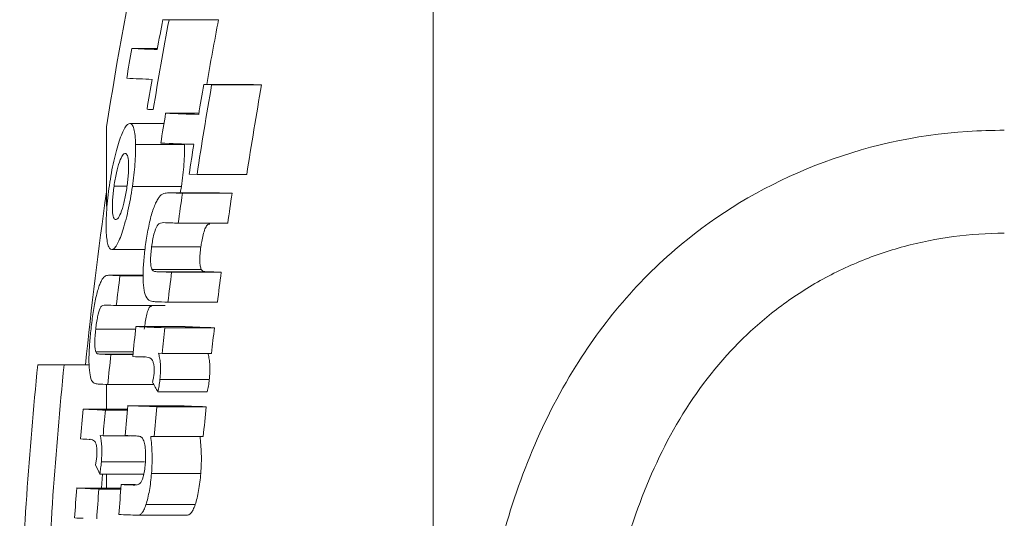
# Model space of a CAD drawing. Header units: millimetres. Extents: x 143 to 827, y 75 to 838.
# Tile 4 of 23: x 143 to 163, y 159 to 169. Entities that reach past the tile are written whole.
import ezdxf

# ---------------------------------------------------------------- set-up
doc = ezdxf.new("R2010")
doc.units = ezdxf.units.MM

msp = doc.modelspace()

# ---------------------------------------------------------------- linework, layer by layer
at = {"color": 7, "linetype": 'Continuous', "lineweight": 15}
for p, q in [((151.339, 115.783), (151.339, 189.783)), ((145.79, 169.034), (146.83, 169.034)), ((145.012, 168.436), (145.55, 168.436)), ((146.521, 167.675), (146.686, 167.669)), ((146.521, 167.675), (147.569, 167.675)), ((146.686, 167.669), (147.737, 167.669)), ((147.569, 167.675), (147.737, 167.669)), ((145.72, 167.072), (146.418, 167.072)), ((144.478, 166.783), (144.478, 165.115)), ((144.97, 166.854), (145.684, 166.854)), ((145.087, 166.412), (146.118, 166.412)), ((146.214, 165.79), (146.379, 165.785)), ((146.379, 165.785), (147.426, 165.785)), ((144.636, 165.541), (144.901, 165.541)), ((145.023, 165.535), (146.053, 165.535)), ((146.053, 165.535), (146.028, 165.398)), ((146.833, 165.398), (145.793, 165.398)), ((145.811, 165.398), (146.851, 165.398)), ((146.074, 165.389), (147.116, 165.389)), ((146.833, 165.398), (146.851, 165.398)), ((145.984, 164.761), (147.025, 164.761)), ((145.425, 164.262), (146.46, 164.262)), ((144.586, 164.207), (145.287, 164.207)), ((145.248, 163.667), (144.544, 163.667)), ((144.76, 163.657), (145.248, 163.657)), ((145.433, 163.787), (146.468, 163.787)), ((145.538, 163.74), (146.575, 163.74)), ((145.846, 163.729), (146.886, 163.729)), ((144.684, 163.029), (145.71, 163.029)), ((145.769, 163.101), (146.808, 163.101)), ((144.251, 162.531), (145.09, 162.531)), ((145.096, 162.585), (146.128, 162.585)), ((145.706, 162.562), (146.744, 162.562)), ((144.252, 162.056), (145.038, 162.056)), ((144.569, 161.997), (145.032, 161.997)), ((145.567, 162.027), (145.646, 162.024)), ((145.646, 162.024), (146.684, 162.024)), ((143.586, 161.783), (143.033, 161.783)), ((143.586, 161.783), (144.112, 161.783)), ((144.478, 161.37), (144.478, 160.853)), ((144.505, 161.369), (145.471, 161.369)), ((145.6, 161.472), (146.637, 161.472)), ((145.558, 161.216), (146.595, 161.216)), ((143.989, 160.853), (144.918, 160.853)), ((144.454, 160.831), (144.916, 160.831)), ((144.925, 160.924), (145.954, 160.924)), ((145.533, 160.902), (146.569, 160.902)), ((144.344, 160.295), (144.406, 160.292)), ((144.406, 160.292), (144.971, 160.292)), ((145.475, 160.274), (146.511, 160.274)), ((144.369, 159.74), (145.277, 159.74)), ((145.423, 159.499), (146.458, 159.499)), ((144.336, 159.485), (145.262, 159.485)), ((144.395, 159.485), (144.374, 159.193)), ((144.478, 159.485), (144.478, 159.193)), ((143.852, 159.193), (144.779, 159.193)), ((144.316, 159.17), (144.777, 159.17)), ((144.784, 159.264), (145.09, 159.264)), ((145.307, 158.843), (146.341, 158.843)), ((145.128, 158.621), (146.16, 158.621))]:
    msp.add_line(p, q, dxfattribs=at)
at = {"color": 8, "linetype": 'Continuous', "lineweight": 15}
for p, q in [((144.558, 163.667), (145.248, 163.667)), ((144.332, 162.008), (145.033, 162.008))]:
    msp.add_line(p, q, dxfattribs=at)
at = {"color": 7, "linetype": 'Continuous', "lineweight": 15, "flags": 128}
for points in [[(145.265, 161.947), (145.268, 161.947), (145.272, 161.948), (145.276, 161.948), (145.28, 161.948), (145.283, 161.948), (145.287, 161.948), (145.291, 161.948), (145.294, 161.948)], [(144.112, 160.216), (144.115, 160.216), (144.118, 160.216), (144.121, 160.216), (144.124, 160.216), (144.127, 160.216), (144.129, 160.216), (144.132, 160.217), (144.135, 160.217)], [(145.407, 160.276), (145.416, 160.276), (145.424, 160.276), (145.433, 160.275), (145.441, 160.275), (145.45, 160.275), (145.458, 160.274), (145.467, 160.274), (145.475, 160.274)]]:
    msp.add_lwpolyline(points, dxfattribs=at)
at = {"color": 7, "linetype": 'Continuous', "lineweight": 15}
for centre, radius, start, end in [((233.382, 152.783), 90, 165.54384, 171.05098), ((233.408, 152.617), 89.142, 169.38766, 170.61764), ((233.244, 152.653), 89.104, 169.40277, 169.81344), ((149.156, 250.276), 81.312, 267.53614, 267.62766), ((233.391, 152.62), 88.104, 169.26292, 170.16112), ((150.229, 252.07), 83.106, 267.56523, 267.65585), ((233.321, 152.662), 89.707, 169.87259, 170.2799), ((148.225, 231.106), 62.753, 267.0653, 267.55265), ((148.104, 230.182), 62.456, 267.0611, 267.55015), ((232.574, 152.763), 88.424, 170.22035, 170.63314), ((233.312, 152.592), 87.928, 170.12629, 171.37051), ((232.889, 152.669), 87.662, 170.14386, 170.56033), ((233.415, 152.574), 86.999, 170.00826, 171.26617), ((149.119, 254.983), 87.91, 267.5289, 267.61323), ((233.287, 152.626), 88.751, 170.63284, 171.04362), ((150.877, 300.351), 133.379, 267.78397, 268.08246), ((150.768, 299.375), 133.031, 267.78133, 268.08026), ((233.354, 152.589), 88.134, 170.97241, 171.38568), ((233.586, 152.783), 90, 171.93059, 174.26083), ((150.875, 305.73), 140.423, 267.93327, 268.04035), ((233.18, 152.617), 88.038, 171.65855, 172.07154), ((151.985, 309.388), 144.082, 267.95799, 268.06362), ((233.317, 152.597), 87.145, 171.55918, 171.9765), ((150.947, 309.545), 144.869, 267.91685, 268.03683), ((147.8, 232.425), 68.835, 267.30068, 267.46887), ((233.262, 152.644), 89.185, 172.90679, 173.31329), ((150.697, 305.084), 141.438, 267.90969, 268.03443), ((233.615, 152.56), 88.477, 172.74775, 173.15764), ((151.791, 308.373), 144.727, 267.93437, 268.05774), ((233.944, 152.518), 87.776, 172.66242, 173.07567), ((147.634, 229.753), 66.789, 267.26852, 267.46871), ((150.745, 307.862), 144.847, 267.92606, 268.03125), ((233.816, 152.564), 89.284, 173.55582, 173.96134), ((150.126, 291.541), 129.054, 267.76628, 268.03693), ((232.566, 152.679), 87.421, 173.50874, 173.86379), ((151.215, 294.57), 132.084, 267.79247, 268.06006), ((232.627, 152.672), 86.45, 173.43076, 173.78984), ((147.501, 228.246), 66.313, 267.26146, 267.46616), ((233.288, 152.64), 89.211, 173.97924, 174.38478), ((233.586, 152.783), 91, 174.32411, 177.79577), ((233.586, 152.783), 90.449, 174.28941, 177.78234), ((149.553, 277.512), 115.644, 267.7576, 267.87511), ((147.56, 230.252), 68.951, 267.29046, 267.4607), ((159.366, 169.207), 15.953, 209.2332, 210.0578), ((233.955, 152.602), 90.344, 174.75986, 175.1598), ((147.076, 220.281), 59.509, 267.02651, 267.47447), ((233.222, 152.644), 89.145, 174.73083, 175.07828), ((232.928, 152.652), 88.391, 174.63001, 175.03886), ((149.915, 288.582), 127.755, 267.76141, 268.03428), ((233.342, 152.592), 88.201, 174.59386, 175.00362), ((151.003, 291.623), 130.797, 267.78763, 268.05731), ((233.457, 152.581), 87.285, 174.52969, 174.94379), ((146.647, 212.172), 52.018, 267.0097, 267.207), ((149.42, 276.359), 116.152, 267.75392, 267.86867), ((157.099, 165.199), 13.984, 203.2287, 204.1214), ((233.999, 152.611), 90.387, 175.82391, 176.22307), ((146.945, 218.652), 59.539, 267.02274, 267.46978), ((233.244, 152.64), 89.167, 175.80021, 176.20484), ((233.473, 152.604), 88.938, 175.70568, 176.1114), ((149.289, 274.013), 114.837, 267.75181, 267.87862), ((146.461, 209.247), 50.752, 267.0044, 267.2028), ((149.427, 278.072), 119.528, 267.75248, 267.93909)]:
    msp.add_arc(centre, radius, start, end, dxfattribs=at)
for points, knots in [([(144.97, 166.854), (144.954, 166.853), (144.937, 166.849), (144.902, 166.819), (144.883, 166.796), (144.825, 166.7), (144.785, 166.604), (144.725, 166.423), (144.705, 166.359), (144.666, 166.218), (144.648, 166.142), (144.612, 165.984), (144.596, 165.902), (144.565, 165.731), (144.551, 165.643), (144.538, 165.555)], [0, 0, 0, 0, 0.125, 0.125, 0.25, 0.25, 0.5, 0.5, 0.625, 0.625, 0.75, 0.75, 0.875, 0.875, 1, 1, 1, 1]), ([(145.087, 166.412), (145.085, 166.48), (145.083, 166.546), (145.071, 166.658), (145.063, 166.705), (145.043, 166.78), (145.031, 166.808), (145.003, 166.845), (144.987, 166.851), (144.97, 166.854)], [0, 0, 0, 0, 0.25, 0.25, 0.5, 0.5, 0.75, 0.75, 1, 1, 1, 1]), ([(163.339, 138.107), (162.292, 138.193), (160.222, 138.365), (157.462, 139.687), (155.474, 141.429), (154.119, 143.351), (153.101, 145.514), (152.376, 148.202), (152.036, 151.356), (152.102, 154.631), (152.556, 157.495), (153.328, 159.89), (154.494, 162.218), (156.422, 164.45), (159.318, 166.127), (161.722, 166.68), (163.082, 166.71), (163.339, 166.715)], [0, 0, 0, 0, 0.07471, 0.147656, 0.219564, 0.270922, 0.323814, 0.397478, 0.474063, 0.551015, 0.630949, 0.683293, 0.736876, 0.826072, 0.902519, 0.981571, 1, 1, 1, 1]), ([(145.023, 165.535), (145.034, 165.614), (145.045, 165.694), (145.062, 165.853), (145.07, 165.929), (145.081, 166.078), (145.084, 166.15), (145.088, 166.287), (145.088, 166.35), (145.087, 166.412)], [0, 0, 0, 0, 0.25, 0.25, 0.5, 0.5, 0.75, 0.75, 1, 1, 1, 1]), ([(146.118, 166.412), (146.119, 166.35), (146.119, 166.287), (146.115, 166.15), (146.111, 166.079), (146.1, 165.93), (146.093, 165.852), (146.075, 165.694), (146.064, 165.614), (146.053, 165.535)], [0, 0, 0, 0, 0.25, 0.25, 0.5, 0.5, 0.75, 0.75, 1, 1, 1, 1]), ([(144.636, 165.541), (144.644, 165.589), (144.651, 165.637), (144.668, 165.729), (144.677, 165.774), (144.706, 165.906), (144.727, 165.983), (144.772, 166.109), (144.794, 166.156), (144.825, 166.201), (144.835, 166.211), (144.855, 166.224), (144.864, 166.226), (144.873, 166.226)], [0, 0, 0, 0, 0.125, 0.125, 0.25, 0.25, 0.5, 0.5, 0.75, 0.75, 0.875, 0.875, 1, 1, 1, 1]), ([(144.873, 166.226), (144.89, 166.224), (144.905, 166.212), (144.929, 166.15), (144.937, 166.101), (144.944, 165.97), (144.943, 165.891), (144.934, 165.76), (144.93, 165.715), (144.92, 165.621), (144.913, 165.573), (144.907, 165.526)], [0, 0, 0, 0, 0.25, 0.25, 0.5, 0.5, 0.75, 0.75, 0.875, 0.875, 1, 1, 1, 1]), ([(144.538, 165.555), (144.526, 165.467), (144.514, 165.381), (144.495, 165.21), (144.487, 165.124), (144.476, 164.961), (144.472, 164.883), (144.468, 164.736), (144.468, 164.665), (144.475, 164.479), (144.488, 164.38), (144.517, 164.277), (144.529, 164.252), (144.555, 164.217), (144.57, 164.209), (144.586, 164.207)], [0, 0, 0, 0, 0.125, 0.125, 0.25, 0.25, 0.375, 0.375, 0.5, 0.5, 0.75, 0.75, 0.875, 0.875, 1, 1, 1, 1]), ([(144.586, 164.207), (144.602, 164.208), (144.619, 164.214), (144.655, 164.245), (144.674, 164.271), (144.713, 164.337), (144.733, 164.378), (144.773, 164.473), (144.794, 164.528), (144.834, 164.651), (144.854, 164.719), (144.892, 164.864), (144.911, 164.942), (144.947, 165.102), (144.964, 165.184), (144.995, 165.357), (145.009, 165.446), (145.023, 165.535)], [0, 0, 0, 0, 0.125, 0.125, 0.25, 0.25, 0.375, 0.375, 0.5, 0.5, 0.625, 0.625, 0.75, 0.75, 0.875, 0.875, 1, 1, 1, 1]), ([(144.67, 164.835), (144.653, 164.837), (144.638, 164.849), (144.614, 164.912), (144.606, 164.962), (144.599, 165.093), (144.6, 165.172), (144.609, 165.305), (144.613, 165.351), (144.623, 165.445), (144.63, 165.493), (144.636, 165.541)], [0, 0, 0, 0, 0.25, 0.25, 0.5, 0.5, 0.75, 0.75, 0.875, 0.875, 1, 1, 1, 1]), ([(144.907, 165.526), (144.9, 165.478), (144.892, 165.43), (144.876, 165.337), (144.867, 165.292), (144.837, 165.16), (144.816, 165.082), (144.771, 164.955), (144.749, 164.907), (144.718, 164.861), (144.708, 164.85), (144.688, 164.837), (144.679, 164.836), (144.67, 164.835)], [0, 0, 0, 0, 0.125, 0.125, 0.25, 0.25, 0.5, 0.5, 0.75, 0.75, 0.875, 0.875, 1, 1, 1, 1]), ([(145.601, 165.329), (145.586, 165.311), (145.571, 165.291), (145.54, 165.242), (145.525, 165.213), (145.479, 165.114), (145.449, 165.031), (145.394, 164.839), (145.37, 164.73), (145.326, 164.504), (145.309, 164.387), (145.293, 164.27)], [0, 0, 0, 0, 0.125, 0.125, 0.25, 0.25, 0.5, 0.5, 0.75, 0.75, 1, 1, 1, 1]), ([(145.811, 165.398), (145.777, 165.399), (145.743, 165.398), (145.674, 165.382), (145.638, 165.369), (145.601, 165.329)], [0, 0, 0, 0, 0.5, 0.5, 1, 1, 1, 1]), ([(145.425, 164.262), (145.431, 164.309), (145.438, 164.355), (145.455, 164.444), (145.464, 164.488), (145.495, 164.606), (145.52, 164.669), (145.569, 164.745), (145.592, 164.757), (145.637, 164.77), (145.659, 164.772), (145.681, 164.772)], [0, 0, 0, 0, 0.125, 0.125, 0.25, 0.25, 0.5, 0.5, 0.75, 0.75, 1, 1, 1, 1]), ([(146.648, 164.743), (146.629, 164.744), (146.597, 164.745), (146.546, 164.645), (146.507, 164.524), (146.478, 164.388), (146.465, 164.3), (146.46, 164.262)], [0, 0, 0, 0, 0.2873633, 0.4828952, 0.6788722, 0.8618129, 1, 1, 1, 1]), ([(163.339, 164.549), (162.981, 164.549), (162.622, 164.525), (161.919, 164.432), (161.574, 164.362), (160.897, 164.179), (160.563, 164.065), (159.913, 163.791), (159.601, 163.633), (159.006, 163.28), (158.722, 163.084), (158.179, 162.653), (157.922, 162.418), (157.209, 161.676), (156.802, 161.127), (156.107, 159.93), (155.827, 159.299), (155.486, 158.321), (155.385, 157.989), (155.206, 157.314), (155.127, 156.97), (154.925, 155.938), (154.832, 155.244), (154.709, 153.849), (154.679, 153.147), (154.679, 151.734), (154.709, 151.021), (154.832, 149.618), (154.926, 148.925), (155.193, 147.557), (155.366, 146.882), (155.826, 145.557), (156.105, 144.926), (156.62, 144.034), (156.807, 143.746), (157.219, 143.189), (157.443, 142.922), (157.92, 142.423), (158.174, 142.189), (158.715, 141.755), (159.004, 141.554), (159.603, 141.196), (159.914, 141.038), (160.559, 140.764), (160.895, 140.647), (161.922, 140.368), (162.622, 140.275), (163.339, 140.275)], [0, 0, 0, 0, 0.03125, 0.03125, 0.0625, 0.0625, 0.09375, 0.09375, 0.125, 0.125, 0.15625, 0.15625, 0.1875, 0.1875, 0.25, 0.25, 0.3125, 0.3125, 0.34375, 0.34375, 0.375, 0.375, 0.4375, 0.4375, 0.5, 0.5, 0.5625, 0.5625, 0.625, 0.625, 0.6875, 0.6875, 0.75, 0.75, 0.78125, 0.78125, 0.8125, 0.8125, 0.84375, 0.84375, 0.875, 0.875, 0.90625, 0.90625, 0.9375, 0.9375, 1, 1, 1, 1]), ([(145.293, 164.27), (145.279, 164.163), (145.267, 164.056), (145.25, 163.847), (145.245, 163.742), (145.245, 163.555), (145.251, 163.47), (145.27, 163.327), (145.285, 163.272), (145.302, 163.226)], [0, 0, 0, 0, 0.25, 0.25, 0.5, 0.5, 0.75, 0.75, 1, 1, 1, 1]), ([(145.433, 163.787), (145.425, 163.807), (145.417, 163.83), (145.407, 163.893), (145.404, 163.93), (145.403, 164.017), (145.405, 164.064), (145.413, 164.163), (145.419, 164.212), (145.425, 164.262)], [0, 0, 0, 0, 0.25, 0.25, 0.5, 0.5, 0.75, 0.75, 1, 1, 1, 1]), ([(146.46, 164.262), (146.454, 164.213), (146.448, 164.163), (146.44, 164.066), (146.438, 164.018), (146.439, 163.932), (146.442, 163.894), (146.452, 163.831), (146.46, 163.808), (146.468, 163.787)], [0, 0, 0, 0, 0.25, 0.25, 0.5, 0.5, 0.75, 0.75, 1, 1, 1, 1]), ([(144.558, 163.667), (144.532, 163.667), (144.506, 163.666), (144.453, 163.651), (144.426, 163.637), (144.397, 163.598)], [0, 0, 0, 0, 0.5, 0.5, 1, 1, 1, 1]), ([(145.538, 163.74), (145.52, 163.741), (145.501, 163.743), (145.465, 163.753), (145.447, 163.759), (145.433, 163.787)], [0, 0, 0, 0, 0.5, 0.5, 1, 1, 1, 1]), ([(146.468, 163.787), (146.482, 163.759), (146.5, 163.753), (146.537, 163.743), (146.556, 163.741), (146.575, 163.74)], [0, 0, 0, 0, 0.5, 0.5, 1, 1, 1, 1]), ([(144.397, 163.598), (144.386, 163.579), (144.374, 163.56), (144.35, 163.51), (144.338, 163.481), (144.302, 163.381), (144.278, 163.298), (144.234, 163.105), (144.215, 162.996), (144.18, 162.771), (144.165, 162.655), (144.152, 162.538)], [0, 0, 0, 0, 0.125, 0.125, 0.25, 0.25, 0.5, 0.5, 0.75, 0.75, 1, 1, 1, 1]), ([(145.302, 163.226), (145.328, 163.168), (145.361, 163.145), (145.43, 163.117), (145.466, 163.112), (145.503, 163.11)], [0, 0, 0, 0, 0.5, 0.5, 1, 1, 1, 1]), ([(144.251, 162.531), (144.256, 162.577), (144.262, 162.622), (144.275, 162.711), (144.283, 162.755), (144.308, 162.873), (144.327, 162.937), (144.365, 163.013), (144.383, 163.025), (144.417, 163.039), (144.434, 163.041), (144.451, 163.04)], [0, 0, 0, 0, 0.125, 0.125, 0.25, 0.25, 0.5, 0.5, 0.75, 0.75, 1, 1, 1, 1]), ([(145.42, 163.01), (145.405, 163.011), (145.381, 163.012), (145.341, 162.91), (145.31, 162.79), (145.287, 162.655), (145.277, 162.569), (145.272, 162.531)], [0, 0, 0, 0, 0.293368, 0.485951, 0.678939, 0.860326, 1, 1, 1, 1]), ([(144.152, 162.538), (144.14, 162.431), (144.13, 162.324), (144.115, 162.115), (144.11, 162.011), (144.108, 161.823), (144.112, 161.739), (144.125, 161.596), (144.136, 161.541), (144.148, 161.494)], [0, 0, 0, 0, 0.25, 0.25, 0.5, 0.5, 0.75, 0.75, 1, 1, 1, 1]), ([(144.252, 162.056), (144.246, 162.076), (144.241, 162.098), (144.234, 162.161), (144.232, 162.199), (144.232, 162.285), (144.234, 162.333), (144.241, 162.431), (144.246, 162.481), (144.251, 162.531)], [0, 0, 0, 0, 0.25, 0.25, 0.5, 0.5, 0.75, 0.75, 1, 1, 1, 1]), ([(144.332, 162.008), (144.318, 162.009), (144.304, 162.011), (144.276, 162.022), (144.263, 162.028), (144.252, 162.056)], [0, 0, 0, 0, 0.5, 0.5, 1, 1, 1, 1]), ([(145.6, 161.472), (145.605, 161.53), (145.61, 161.587), (145.613, 161.699), (145.612, 161.753), (145.606, 161.85), (145.6, 161.894), (145.586, 161.969), (145.577, 161.998), (145.567, 162.027)], [0, 0, 0, 0, 0.25, 0.25, 0.5, 0.5, 0.75, 0.75, 1, 1, 1, 1]), ([(146.604, 162.027), (146.613, 161.999), (146.623, 161.97), (146.637, 161.896), (146.643, 161.851), (146.649, 161.755), (146.65, 161.7), (146.648, 161.617), (146.646, 161.588), (146.642, 161.531), (146.64, 161.501), (146.637, 161.472)], [0, 0, 0, 0, 0.25, 0.25, 0.5, 0.5, 0.75, 0.75, 0.875, 0.875, 1, 1, 1, 1]), ([(145.294, 161.948), (145.336, 161.946), (145.377, 161.94), (145.425, 161.899), (145.434, 161.888), (145.452, 161.859), (145.459, 161.838), (145.472, 161.789), (145.478, 161.76), (145.481, 161.704), (145.482, 161.684), (145.481, 161.641), (145.479, 161.619), (145.477, 161.596)], [0, 0, 0, 0, 0.5, 0.5, 0.625, 0.625, 0.75, 0.75, 0.875, 0.875, 0.9375, 0.9375, 1, 1, 1, 1]), ([(145.477, 161.596), (145.475, 161.58), (145.473, 161.564), (145.471, 161.549), (145.469, 161.533), (145.466, 161.518), (145.463, 161.503), (145.46, 161.488), (145.457, 161.473), (145.454, 161.459), (145.451, 161.444), (145.448, 161.43), (145.445, 161.416)], [0, 0, 0, 0, 0.0000481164, 0.0000481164, 0.0000481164, 0.0000963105, 0.0000963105, 0.0000963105, 0.000144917, 0.000144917, 0.000144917, 0.0001936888, 0.0001936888, 0.0001936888, 0.0001936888]), ([(144.148, 161.494), (144.168, 161.436), (144.192, 161.413), (144.245, 161.386), (144.272, 161.38), (144.3, 161.378)], [0, 0, 0, 0, 0.5, 0.5, 1, 1, 1, 1]), ([(145.558, 161.216), (145.567, 161.256), (145.575, 161.297), (145.589, 161.383), (145.595, 161.427), (145.6, 161.472)], [0, 0, 0, 0, 0.5, 0.5, 1, 1, 1, 1]), ([(146.637, 161.472), (146.632, 161.427), (146.626, 161.383), (146.612, 161.297), (146.603, 161.257), (146.595, 161.216)], [0, 0, 0, 0, 0.5, 0.5, 1, 1, 1, 1]), ([(144.135, 160.217), (144.166, 160.214), (144.198, 160.208), (144.235, 160.167), (144.242, 160.156), (144.255, 160.127), (144.261, 160.106), (144.271, 160.057), (144.275, 160.028), (144.278, 159.972), (144.278, 159.952), (144.277, 159.909), (144.276, 159.887), (144.274, 159.865)], [0, 0, 0, 0, 0.5, 0.5, 0.625, 0.625, 0.75, 0.75, 0.875, 0.875, 0.9375, 0.9375, 1, 1, 1, 1]), ([(144.369, 159.74), (144.373, 159.798), (144.376, 159.856), (144.379, 159.967), (144.378, 160.021), (144.374, 160.118), (144.37, 160.162), (144.359, 160.237), (144.352, 160.267), (144.344, 160.295)], [0, 0, 0, 0, 0.25, 0.25, 0.5, 0.5, 0.75, 0.75, 1, 1, 1, 1]), ([(145.1, 160.287), (145.12, 160.286), (145.141, 160.285), (145.181, 160.276), (145.201, 160.273), (145.22, 160.253)], [0, 0, 0, 0, 0.5, 0.5, 1, 1, 1, 1]), ([(145.22, 160.253), (145.234, 160.235), (145.247, 160.215), (145.27, 160.153), (145.28, 160.113), (145.294, 160.017), (145.299, 159.96), (145.3, 159.866), (145.3, 159.833), (145.297, 159.767), (145.295, 159.734), (145.292, 159.7)], [0, 0, 0, 0, 0.25, 0.25, 0.5, 0.5, 0.75, 0.75, 0.875, 0.875, 1, 1, 1, 1]), ([(145.423, 159.499), (145.428, 159.571), (145.432, 159.642), (145.436, 159.782), (145.436, 159.85), (145.43, 160.045), (145.419, 160.163), (145.407, 160.276)], [0, 0, 0, 0, 0.25, 0.25, 0.5, 0.5, 1, 1, 1, 1]), ([(146.442, 160.276), (146.454, 160.163), (146.465, 160.046), (146.471, 159.848), (146.471, 159.781), (146.467, 159.642), (146.463, 159.571), (146.458, 159.499)], [0, 0, 0, 0, 0.5, 0.5, 0.75, 0.75, 1, 1, 1, 1]), ([(144.274, 159.865), (144.272, 159.849), (144.271, 159.833), (144.269, 159.817), (144.267, 159.801), (144.265, 159.786), (144.263, 159.771), (144.258, 159.741), (144.254, 159.713), (144.249, 159.684)], [0, 0, 0, 0, 0.0000481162, 0.0000481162, 0.0000481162, 0.0000963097, 0.0000963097, 0.0000963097, 0.0001927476, 0.0001927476, 0.0001927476, 0.0001927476]), ([(144.336, 159.485), (144.343, 159.525), (144.349, 159.565), (144.36, 159.651), (144.365, 159.696), (144.369, 159.74)], [0, 0, 0, 0, 0.5, 0.5, 1, 1, 1, 1]), ([(145.292, 159.7), (145.288, 159.651), (145.283, 159.602), (145.269, 159.509), (145.26, 159.465), (145.228, 159.352), (145.203, 159.305), (145.154, 159.266), (145.13, 159.261), (145.084, 159.255), (145.061, 159.254), (145.038, 159.254)], [0, 0, 0, 0, 0.125, 0.125, 0.25, 0.25, 0.5, 0.5, 0.75, 0.75, 1, 1, 1, 1]), ([(145.307, 158.843), (145.32, 158.887), (145.334, 158.932), (145.358, 159.033), (145.369, 159.086), (145.388, 159.198), (145.397, 159.257), (145.412, 159.377), (145.417, 159.438), (145.423, 159.499)], [0, 0, 0, 0, 0.25, 0.25, 0.5, 0.5, 0.75, 0.75, 1, 1, 1, 1]), ([(146.458, 159.499), (146.452, 159.438), (146.447, 159.376), (146.432, 159.256), (146.423, 159.198), (146.403, 159.086), (146.392, 159.032), (146.367, 158.932), (146.354, 158.887), (146.341, 158.843)], [0, 0, 0, 0, 0.25, 0.25, 0.5, 0.5, 0.75, 0.75, 1, 1, 1, 1]), ([(145.128, 158.621), (145.143, 158.622), (145.158, 158.623), (145.188, 158.637), (145.203, 158.649), (145.233, 158.682), (145.249, 158.705), (145.279, 158.764), (145.293, 158.802), (145.307, 158.843)], [0, 0, 0, 0, 0.25, 0.25, 0.5, 0.5, 0.75, 0.75, 1, 1, 1, 1]), ([(146.341, 158.843), (146.326, 158.802), (146.312, 158.765), (146.282, 158.706), (146.266, 158.682), (146.235, 158.649), (146.22, 158.637), (146.19, 158.623), (146.175, 158.622), (146.16, 158.621)], [0, 0, 0, 0, 0.25, 0.25, 0.5, 0.5, 0.75, 0.75, 1, 1, 1, 1])]:
    msp.add_open_spline(points, degree=3, knots=knots, dxfattribs=at)

doc.saveas('drawing.dxf')
